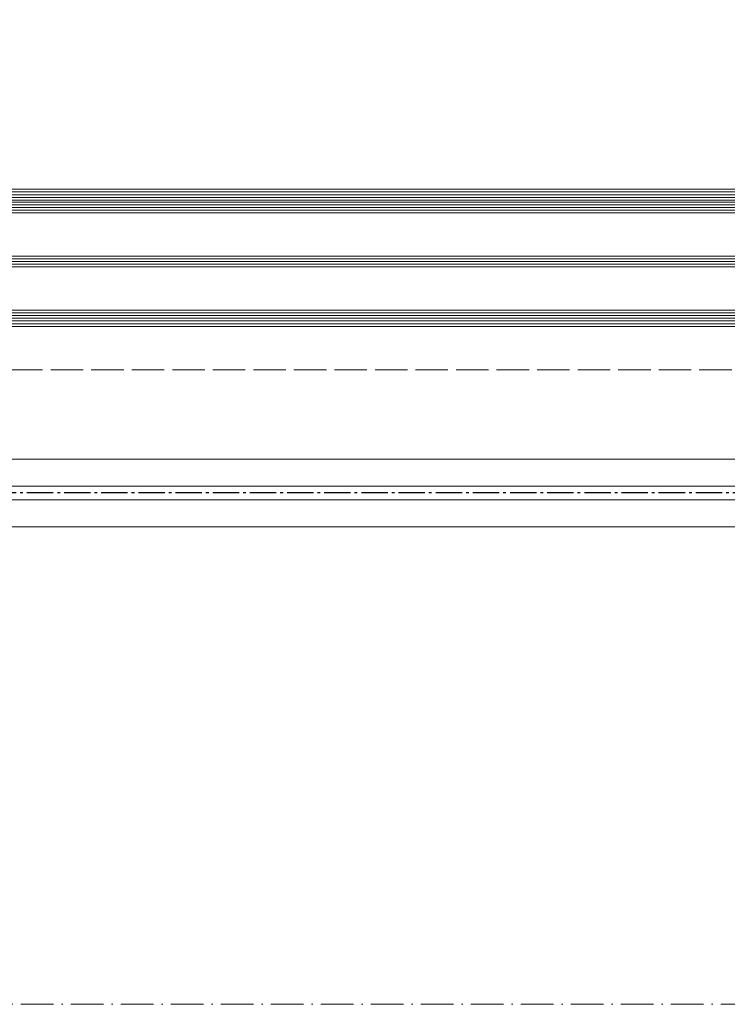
# Model space of a CAD drawing. Header units: inches. Extents: x 44881 to 156022, y 58140 to 83978.
# Tile 89 of 256: x 97605 to 97867, y 72196 to 72560. Entities that reach past the tile are written whole.
import ezdxf

# ---------------------------------------------------------------- set-up
doc = ezdxf.new("R2010")
doc.units = ezdxf.units.IN
for name, pattern in [('ACAD_ISO02W100', [15, 12, -3]), ('ACAD_ISO10W100', [18.5, 12, -3, 0.5, -3]), ('AM_DIN_G_W050', [13.75, 9.75, -1.5, 1, -1.5])]:
    doc.linetypes.add(name, pattern=pattern)
for name, color, linetype, lineweight in [('!_A_01_TENKÁ', 8, 'Continuous', 13), ('!_A_03_ČIARKOVANÁ', 41, 'ACAD_ISO02W100', 13), ('!_A_04_BODKOČIARKOVANÁ', 30, 'ACAD_ISO10W100', 13), ('_MB_kreskowanie_szklo_0.09', 157, 'Continuous', 9), ('_MB_szklo_0.15', 142, 'Continuous', 15), ('AM_7', 4, 'AM_DIN_G_W050', 25)]:
    doc.layers.add(name, color=color, linetype=linetype, lineweight=lineweight)

# ---------------------------------------------------------------- blocks, each defined once
blk = doc.blocks.new('*U364')
at = {"layer": '_MB_kreskowanie_szklo_0.09'}
for points in [[(0, -1), (918, -1)], [(0, -2), (918, -2)], [(0, -3), (918, -3)], [(0, -4), (918, -4)], [(0, -5), (918, -5)], [(0, -23), (918, -23)], [(0, -24), (918, -24)], [(0, -25), (918, -25)], [(0, -43), (918, -43)], [(0, -44), (918, -44)], [(0, -45), (918, -45)], [(0, -47.76), (918, -47.76)], [(0, -48.76), (918, -48.76)], [(0, -49.76), (918, -49.76)]]:
    blk.add_lwpolyline(points, dxfattribs=at)
at = {"layer": '_MB_szklo_0.15'}
for points in [[(918, 0), (0, 0), (0, -6), (918, -6)], [(918, -22), (0, -22), (0, -26), (918, -26)], [(918, -42), (0, -42), (0, -46), (918, -46)], [(918, -46), (0, -46), (0, -46.76), (918, -46.76)], [(918, -46.76), (0, -46.76), (0, -50.76), (918, -50.76)]]:
    blk.add_lwpolyline(points, dxfattribs=at)

msp = doc.modelspace()

# ---------------------------------------------------------------- linework, layer by layer
at = {"layer": '!_A_01_TENKÁ', "color": 14, "true_color": 0xa30000}
for p, q in [((101343.74, 72397.62), (97507.33, 72397.62)), ((97507.33, 72387.62), (101343.74, 72387.62)), ((101343.74, 72382.62), (97507.33, 72382.62)), ((97507.33, 72372.62), (101343.74, 72372.62))]:
    msp.add_line(p, q, dxfattribs=at)
at = {"layer": '!_A_03_ČIARKOVANÁ', "color": 14, "true_color": 0xa30000}
msp.add_lwpolyline([(93326.54, 72430.78), (109629.54, 72430.78)], dxfattribs=at)
at = {"layer": '!_A_04_BODKOČIARKOVANÁ', "color": 14, "true_color": 0xa30000}
msp.add_lwpolyline([(109864.54, 74758.78), (109864.54, 72195.78), (93311.54, 72195.78)], dxfattribs=at)
at = {"layer": 'AM_7', "color": 14, "true_color": 0xa30000}
msp.add_line((101343.74, 72385.12), (97483.63, 72385.12), dxfattribs=at)

# ---------------------------------------------------------------- block references
at = {"color": 14, "true_color": 0xa30000, "xscale": -1, "rotation": 180}
msp.add_blockref('*U364', (97472.54, 72446.82), dxfattribs=at)

doc.saveas('drawing.dxf')
